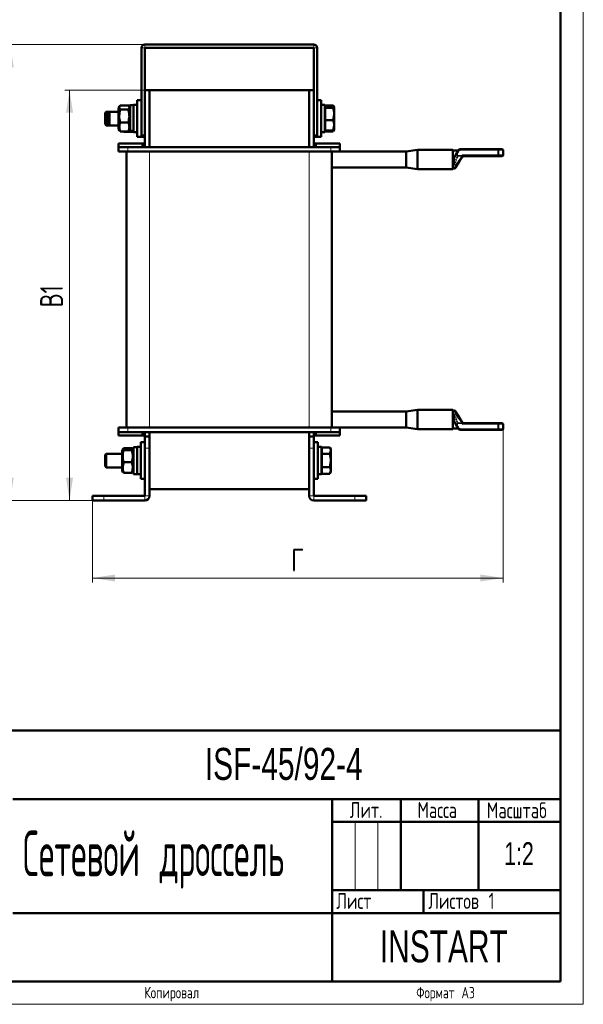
# Model space of a CAD drawing. Header units: millimetres. Extents: x 0 to 297, y 0 to 420.
# Tile 4 of 5: x 173 to 297, y 0 to 216. Entities that reach past the tile are written whole.
import ezdxf

# ---------------------------------------------------------------- set-up
doc = ezdxf.new("R2010")
doc.units = ezdxf.units.MM
doc.layers.add('ОСЕВЫЕ', color=7, linetype='Continuous')
doc.styles.add('SLDTEXTSTYLE0', font='TXT', dxfattribs={"width": 0.7})
doc.styles.add('SLDTEXTSTYLE1', font='TXT', dxfattribs={"width": 0.7, "bigfont": 'bigfont'})
doc.styles.add('SLDTEXTSTYLE2', font='TXT', dxfattribs={"width": 0.705079, "bigfont": 'bigfont'})
doc.styles.add('SLDTEXTSTYLE6', font='TXT', dxfattribs={"width": 0.500637, "bigfont": 'bigfont'})
doc.styles.add('SLDTEXTSTYLE7', font='TXT', dxfattribs={"width": 0.300199})
doc.dimstyles.new('SLDDIMSTYLE0', dxfattribs={"dimtxt": 5, "dimasz": 5, "dimexe": 0, "dimexo": 0.0625, "dimgap": 1.25, "dimtad": 2, "dimdec": 1, "dimlfac": 2, "dimrnd": 1e-09, "dimzin": 12, "dimdsep": 46, "dimtxsty": 'SLDTEXTSTYLE0', "dimsah": 1, "dimcen": 0.09, "dimadec": 0, "dimazin": 3, "dimtfac": 1, "dimtdec": 3, "dimtofl": 0, "dimtmove": 0, "dimatfit": 3, "dimfxl": 0, "dimfrac": 2, "dimtolj": 1, "dimtzin": 12, "dimarcsym": 0})

# ---------------------------------------------------------------- blocks, each defined once
blk = doc.blocks.new('_D_1')
at = {"color": 7, "linetype": 'Continuous', "lineweight": 0}
for p, q in [((200.9, 210.47), (170.41, 210.47)), ((171.41, 110.47), (171.41, 210.47)), ((189.4, 110.47), (170.41, 110.47))]:
    blk.add_line(p, q, dxfattribs=at)
at = {"color": 7, "linetype": 'Continuous', "lineweight": 18}
for points in [[(171.41, 210.47), (170.64, 205.47), (172.18, 205.47)], [(171.41, 110.47), (172.18, 115.47), (170.64, 115.47)]]:
    blk.add_solid(points, dxfattribs=at)
at = {"color": 7, "linetype": 'Continuous', "lineweight": 18, "insert": (164.97, 158.87), "char_height": 5, "attachment_point": 1, "rotation": 90, "style": 'SLDTEXTSTYLE1'}
blk.add_mtext('В', dxfattribs=at)
blk = doc.blocks.new('_D_2')
at = {"color": 7, "linetype": 'Continuous', "lineweight": 0}
for p, q in [((201.9, 200.47), (183.41, 200.47)), ((184.41, 110.47), (184.41, 200.47)), ((189.4, 110.47), (183.41, 110.47))]:
    blk.add_line(p, q, dxfattribs=at)
at = {"color": 7, "linetype": 'Continuous', "lineweight": 18}
for points in [[(184.41, 200.47), (183.64, 195.47), (185.18, 195.47)], [(184.41, 110.47), (185.18, 115.47), (183.64, 115.47)]]:
    blk.add_solid(points, dxfattribs=at)
at = {"color": 7, "linetype": 'Continuous', "lineweight": 18, "insert": (177.97, 152.81), "char_height": 5, "attachment_point": 1, "rotation": 90, "style": 'SLDTEXTSTYLE1'}
blk.add_mtext('В1', dxfattribs=at)
blk = doc.blocks.new('_D_3')
at = {"color": 7, "linetype": 'Continuous', "lineweight": 0}
for p, q in [((279.41, 126.18), (279.41, 92.47)), ((189.41, 110.46), (189.41, 92.47)), ((189.41, 93.47), (279.41, 93.47))]:
    blk.add_line(p, q, dxfattribs=at)
at = {"color": 7, "linetype": 'Continuous', "lineweight": 18}
for points in [[(189.41, 93.47), (194.41, 92.7), (194.41, 94.24)], [(279.41, 93.47), (274.41, 94.24), (274.41, 92.7)]]:
    blk.add_solid(points, dxfattribs=at)
at = {"color": 7, "linetype": 'Continuous', "lineweight": 18, "insert": (232.99, 99.92), "char_height": 5, "attachment_point": 1, "style": 'SLDTEXTSTYLE1'}
blk.add_mtext('Г', dxfattribs=at)

msp = doc.modelspace()

# ---------------------------------------------------------------- linework, layer by layer
at = {"color": 7, "linetype": 'Continuous', "lineweight": 50}
for p, q in [((292, 5), (292, 415)), ((200.161, 190.472), (200.161, 209.722)), ((200.911, 210.472), (237.911, 210.472)), ((200.911, 200.472), (200.911, 209.722)), ((200.911, 209.722), (237.911, 209.722)), ((237.911, 209.722), (237.911, 200.472)), ((238.661, 209.722), (238.661, 190.472)), ((200.911, 200.472), (200.911, 188.722)), ((200.911, 200.472), (201.911, 200.472)), ((201.911, 200.472), (236.911, 200.472)), ((201.911, 200.472), (201.911, 187.972)), ((236.911, 200.472), (236.911, 187.972)), ((236.911, 200.472), (237.911, 200.472)), ((237.911, 200.472), (237.911, 188.722)), ((195.386, 196.863), (195.161, 196.472)), ((195.161, 191.972), (195.161, 196.472)), ((197.293, 197.04), (195.528, 197.04)), ((196.257, 197.071), (196.239, 197.04)), ((197.661, 197.108), (196.278, 197.108)), ((197.661, 196.472), (197.431, 196.869)), ((198.461, 197.172), (197.661, 197.172)), ((197.661, 191.47), (197.661, 197.172)), ((199.261, 197.222), (198.461, 197.222)), ((198.461, 191.402), (198.461, 197.222)), ((200.161, 198.222), (199.261, 198.222)), ((199.261, 190.462), (199.261, 198.222)), ((239.561, 198.222), (238.661, 198.222)), ((239.561, 190.222), (239.561, 198.222)), ((240.361, 197.222), (239.561, 197.222)), ((240.361, 191.222), (240.361, 197.222)), ((241.462, 197.07), (240.361, 197.07)), ((242.212, 197.103), (240.436, 197.103)), ((240.436, 197.103), (240.436, 197.07)), ((242.212, 196.876), (240.436, 196.876)), ((240.436, 196.876), (240.436, 196.531)), ((240.436, 196.531), (240.436, 193.876)), ((242.212, 196.531), (240.436, 196.531)), ((241.545, 196.895), (241.462, 197.07)), ((241.596, 196.876), (241.576, 196.912)), ((242.299, 196.814), (242.212, 197.103)), ((242.212, 197.103), (242.247, 197.002)), ((242.212, 196.531), (242.436, 196.704)), ((242.436, 196.722), (242.269, 197.011)), ((242.436, 195.204), (242.436, 196.704)), ((192.436, 195.722), (192.186, 195.472)), ((192.186, 192.972), (192.186, 195.472)), ((193.186, 195.722), (192.436, 195.722)), ((192.436, 195.722), (192.436, 192.722)), ((193.186, 195.722), (192.936, 195.472)), ((192.936, 192.972), (192.936, 195.472)), ((195.161, 195.722), (193.186, 195.722)), ((193.186, 195.722), (193.186, 192.722)), ((197.293, 196.172), (195.528, 196.172)), ((240.436, 196.409), (240.361, 196.334)), ((242.212, 193.876), (242.436, 195.204)), ((242.436, 192.722), (242.436, 195.204)), ((192.186, 192.972), (192.436, 192.722)), ((192.436, 192.722), (193.186, 192.722)), ((192.936, 192.972), (193.186, 192.722)), ((193.186, 192.722), (195.161, 192.722)), ((197.293, 193.353), (195.528, 193.353)), ((242.212, 193.876), (240.436, 193.876)), ((240.436, 193.876), (240.436, 191.567)), ((242.212, 191.567), (242.436, 192.722)), ((242.436, 192.722), (242.436, 191.722)), ((195.161, 191.972), (195.386, 191.581)), ((195.42, 191.6), (195.528, 191.403)), ((197.293, 191.403), (195.528, 191.403)), ((196.239, 191.403), (196.257, 191.372)), ((197.661, 191.336), (196.278, 191.336)), ((197.293, 191.403), (197.387, 191.6)), ((197.431, 191.574), (197.661, 191.972)), ((197.661, 191.296), (197.661, 191.47)), ((197.661, 191.272), (197.661, 191.296)), ((197.661, 191.272), (198.461, 191.272)), ((198.461, 191.222), (198.461, 191.402)), ((198.461, 191.222), (199.261, 191.222)), ((199.261, 190.222), (199.261, 190.462)), ((199.261, 190.222), (200.161, 190.222)), ((200.161, 190.472), (200.911, 190.472)), ((200.161, 190.222), (200.161, 190.462)), ((200.161, 190.222), (200.911, 190.222)), ((238.661, 190.472), (237.911, 190.472)), ((237.911, 190.222), (238.661, 190.222)), ((238.661, 190.222), (238.661, 190.472)), ((238.661, 190.222), (239.561, 190.222)), ((239.561, 191.222), (240.361, 191.222)), ((240.361, 192.109), (240.436, 192.034)), ((241.462, 191.373), (240.361, 191.373)), ((242.212, 191.567), (240.436, 191.567)), ((240.436, 191.373), (240.436, 191.341)), ((242.212, 191.341), (240.436, 191.341)), ((241.462, 191.373), (241.51, 191.567)), ((241.545, 191.549), (241.462, 191.373)), ((241.576, 191.531), (241.596, 191.567)), ((242.212, 191.341), (242.318, 191.643)), ((242.269, 191.432), (242.436, 191.722)), ((195.161, 188.722), (195.161, 187.972)), ((195.161, 188.722), (200.411, 188.722)), ((195.161, 186.972), (195.161, 187.972)), ((195.161, 187.972), (197.161, 187.972)), ((197.161, 187.972), (200.411, 187.972)), ((200.411, 188.722), (200.911, 188.722)), ((200.411, 187.972), (200.411, 188.722)), ((200.911, 187.972), (200.411, 187.972)), ((200.911, 188.722), (200.911, 187.972)), ((200.911, 187.972), (237.911, 187.972)), ((237.911, 188.722), (238.411, 188.722)), ((237.911, 187.972), (237.911, 188.722)), ((238.411, 187.972), (237.911, 187.972)), ((238.411, 188.722), (238.411, 187.972)), ((238.411, 188.722), (243.661, 188.722)), ((238.411, 187.972), (241.661, 187.972)), ((241.661, 187.972), (243.661, 187.972)), ((243.661, 188.722), (243.661, 187.972)), ((243.661, 187.972), (243.661, 186.972)), ((197.161, 186.972), (195.161, 186.972)), ((196.911, 126.472), (196.911, 186.972)), ((197.161, 186.972), (241.661, 186.972)), ((243.661, 186.972), (241.661, 186.972)), ((241.911, 186.972), (241.911, 126.472)), ((258.161, 186.972), (243.661, 186.972)), ((260.661, 187.347), (258.161, 186.972)), ((258.161, 184.265), (258.161, 186.972)), ((268.411, 187.347), (260.661, 187.347)), ((260.661, 187.347), (260.661, 184.06)), ((268.411, 187.347), (268.411, 184.06)), ((269.577, 187.197), (268.411, 187.197)), ((268.959, 186.173), (269.318, 186.768)), ((269.318, 186.768), (269.615, 187.26)), ((270.043, 187.502), (278.284, 187.502)), ((270.608, 186.002), (270.466, 186.252)), ((270.608, 186.002), (270.58, 185.957)), ((278.284, 186.002), (270.608, 186.002)), ((278.284, 187.502), (279.161, 187.502)), ((279.161, 186.002), (278.284, 186.002)), ((279.411, 186.252), (279.411, 187.252)), ((258.161, 183.472), (258.161, 184.265)), ((260.661, 184.06), (260.661, 183.097)), ((268.411, 184.06), (268.411, 183.097)), ((268.729, 184.065), (268.683, 184.243)), ((241.911, 183.472), (258.161, 183.472)), ((258.161, 183.472), (260.661, 183.097)), ((260.661, 183.097), (268.411, 183.097)), ((268.411, 183.247), (268.663, 183.247)), ((258.161, 129.972), (241.911, 129.972)), ((260.661, 130.347), (258.161, 129.972)), ((258.161, 126.472), (258.161, 129.972)), ((268.411, 130.347), (260.661, 130.347)), ((260.661, 130.347), (260.661, 126.097)), ((268.411, 130.347), (268.411, 126.097)), ((268.663, 130.197), (268.411, 130.197)), ((268.683, 129.201), (268.729, 129.378)), ((270.466, 127.192), (270.608, 127.442)), ((270.58, 127.487), (270.608, 127.442)), ((270.608, 127.442), (278.284, 127.442)), ((278.284, 127.442), (279.161, 127.442)), ((195.161, 125.472), (195.161, 126.472)), ((195.161, 126.472), (197.161, 126.472)), ((197.161, 125.472), (195.161, 125.472)), ((195.161, 124.722), (195.161, 125.472)), ((241.661, 126.472), (197.161, 126.472)), ((200.411, 125.472), (197.161, 125.472)), ((200.411, 125.472), (200.911, 125.472)), ((200.411, 124.722), (200.411, 125.472)), ((237.911, 125.472), (200.911, 125.472)), ((200.911, 125.472), (200.911, 124.722)), ((201.911, 125.472), (201.911, 124.137)), ((236.911, 125.472), (236.911, 124.137)), ((237.911, 125.472), (238.411, 125.472)), ((237.911, 124.722), (237.911, 125.472)), ((241.661, 125.472), (238.411, 125.472)), ((238.411, 125.472), (238.411, 124.722)), ((241.661, 126.472), (243.661, 126.472)), ((243.661, 125.472), (241.661, 125.472)), ((243.661, 126.472), (258.161, 126.472)), ((243.661, 126.472), (243.661, 125.472)), ((243.661, 124.722), (243.661, 125.472)), ((258.161, 126.472), (260.661, 126.097)), ((260.661, 126.097), (268.411, 126.097)), ((268.411, 126.247), (269.577, 126.247)), ((269.318, 126.676), (268.959, 127.271)), ((269.615, 126.183), (269.318, 126.676)), ((278.284, 125.942), (270.043, 125.942)), ((279.161, 125.942), (278.284, 125.942)), ((279.411, 126.192), (279.411, 127.192)), ((200.411, 124.722), (195.161, 124.722)), ((200.911, 123.222), (200.011, 123.222)), ((200.011, 115.222), (200.011, 123.222)), ((200.911, 124.722), (200.411, 124.722)), ((200.911, 121.972), (200.911, 124.472)), ((200.911, 124.472), (201.911, 124.472)), ((201.911, 124.137), (201.911, 121.972)), ((236.911, 124.472), (237.911, 124.472)), ((236.911, 121.972), (236.911, 124.137)), ((238.411, 124.722), (237.911, 124.722)), ((237.911, 124.472), (237.911, 121.972)), ((238.811, 123.222), (237.911, 123.222)), ((243.661, 124.722), (238.411, 124.722)), ((238.811, 115.222), (238.811, 123.222)), ((196.074, 121.754), (195.911, 121.472)), ((195.911, 116.972), (195.911, 121.472)), ((198.043, 121.908), (196.278, 121.908)), ((198.043, 121.888), (196.278, 121.888)), ((198.043, 121.513), (196.278, 121.513)), ((198.411, 121.472), (198.242, 121.765)), ((199.211, 122.172), (198.411, 122.172)), ((198.411, 116.272), (198.411, 122.172)), ((200.011, 122.222), (199.211, 122.222)), ((199.211, 116.222), (199.211, 122.222)), ((200.911, 121.972), (200.911, 111.472)), ((201.911, 121.972), (201.911, 111.472)), ((236.911, 111.472), (236.911, 121.972)), ((237.911, 111.472), (237.911, 121.972)), ((239.611, 122.222), (238.811, 122.222)), ((239.611, 116.222), (239.611, 122.222)), ((239.686, 121.409), (239.611, 121.334)), ((239.686, 122.109), (239.686, 120.665)), ((241.462, 122.109), (239.686, 122.109)), ((241.686, 121.722), (241.462, 122.109)), ((241.462, 120.665), (241.686, 121.387)), ((241.686, 121.387), (241.686, 121.722)), ((241.686, 119.222), (241.686, 121.387)), ((192.436, 120.722), (192.186, 120.472)), ((192.186, 117.972), (192.186, 120.472)), ((195.911, 120.722), (192.436, 120.722)), ((192.436, 120.722), (192.436, 117.722)), ((198.043, 118.846), (196.278, 118.846)), ((239.686, 120.665), (239.686, 117.778)), ((241.462, 120.665), (239.686, 120.665)), ((241.462, 117.778), (241.686, 119.222)), ((241.686, 117.057), (241.686, 119.222)), ((192.186, 117.972), (192.436, 117.722)), ((192.436, 117.722), (195.911, 117.722)), ((195.911, 116.972), (196.074, 116.689)), ((196.074, 116.689), (196.084, 116.671)), ((196.093, 116.701), (196.278, 116.555)), ((198.043, 116.555), (198.204, 116.701)), ((198.242, 116.679), (198.411, 116.972)), ((239.611, 117.109), (239.686, 117.034)), ((241.462, 117.778), (239.686, 117.778)), ((239.686, 117.778), (239.686, 116.335)), ((241.462, 116.335), (241.686, 117.057)), ((241.462, 116.335), (241.686, 116.722)), ((241.686, 116.722), (241.686, 117.057)), ((198.043, 116.555), (196.278, 116.555)), ((198.043, 116.536), (196.278, 116.536)), ((198.411, 116.272), (199.211, 116.272)), ((199.211, 116.222), (200.011, 116.222)), ((200.011, 115.222), (200.911, 115.222)), ((237.911, 115.222), (238.811, 115.222)), ((238.811, 116.222), (239.611, 116.222)), ((241.462, 116.335), (239.686, 116.335)), ((201.911, 112.972), (236.911, 112.972)), ((189.411, 110.472), (189.411, 111.472)), ((189.411, 111.472), (191.911, 111.472)), ((191.911, 110.472), (189.411, 110.472)), ((200.911, 111.472), (191.911, 111.472)), ((200.911, 110.472), (191.911, 110.472)), ((246.911, 111.472), (237.911, 111.472)), ((246.911, 110.472), (237.911, 110.472)), ((246.911, 111.472), (249.411, 111.472)), ((249.411, 110.472), (246.911, 110.472)), ((249.411, 111.472), (249.411, 110.472)), ((107, 60), (292, 60)), ((172, 45), (292, 45)), ((242, 45), (242, 5)), ((257, 45), (257, 25)), ((274, 45), (274, 25)), ((242, 40), (292, 40)), ((242, 25), (292, 25)), ((262, 25), (262, 20)), ((172, 20), (292, 20)), ((20, 5), (292, 5))]:
    msp.add_line(p, q, dxfattribs=at)
at = {"color": 8, "linetype": 'Continuous', "lineweight": 18}
for p, q in [((200.161, 209.722), (200.911, 209.722)), ((200.911, 210.472), (200.911, 209.722)), ((237.911, 210.472), (237.911, 209.722)), ((238.661, 209.722), (237.911, 209.722)), ((197.161, 187.972), (197.161, 186.972)), ((241.661, 186.972), (241.661, 187.972)), ((201.911, 186.972), (201.911, 126.472)), ((236.911, 126.472), (236.911, 186.972)), ((269.318, 186.768), (269.532, 186.639)), ((269.577, 185.936), (269.387, 185.622)), ((269.829, 187.131), (269.532, 186.639)), ((269.577, 186.083), (270.364, 186.083)), ((269.577, 185.936), (269.577, 186.083)), ((270.362, 185.936), (269.577, 185.936)), ((269.615, 187.26), (269.829, 187.131)), ((270.043, 187.502), (270.043, 187.252)), ((278.284, 187.252), (270.043, 187.252)), ((270.364, 186.083), (270.466, 186.252)), ((270.466, 186.252), (278.284, 186.252)), ((278.284, 187.252), (278.284, 187.502)), ((278.284, 186.252), (278.284, 187.252)), ((278.284, 187.252), (278.488, 187.252)), ((278.284, 186.002), (278.284, 186.252)), ((278.284, 186.252), (278.488, 186.252)), ((278.488, 187.252), (278.488, 186.252)), ((279.411, 187.252), (278.488, 187.252)), ((278.488, 186.252), (279.411, 186.252)), ((269.032, 184.065), (268.729, 184.065)), ((269.032, 129.378), (268.729, 129.378)), ((269.387, 127.822), (269.577, 127.507)), ((269.577, 127.361), (269.577, 127.507)), ((269.577, 127.507), (270.362, 127.507)), ((278.284, 127.192), (278.284, 127.442)), ((197.161, 126.472), (197.161, 125.472)), ((241.661, 125.472), (241.661, 126.472)), ((269.532, 126.805), (269.318, 126.676)), ((269.532, 126.805), (269.829, 126.313)), ((270.364, 127.361), (269.577, 127.361)), ((269.829, 126.313), (269.615, 126.183)), ((270.043, 126.192), (278.284, 126.192)), ((270.043, 126.192), (270.043, 125.942)), ((270.466, 127.192), (270.364, 127.361)), ((278.284, 127.192), (270.466, 127.192)), ((278.284, 126.192), (278.284, 127.192)), ((278.488, 127.192), (278.284, 127.192)), ((278.284, 125.942), (278.284, 126.192)), ((278.488, 126.192), (278.284, 126.192)), ((278.488, 127.192), (278.488, 126.192)), ((279.411, 127.192), (278.488, 127.192)), ((278.488, 126.192), (279.411, 126.192)), ((201.911, 121.972), (200.911, 121.972)), ((237.911, 121.972), (236.911, 121.972)), ((191.911, 111.472), (191.911, 110.472)), ((200.911, 110.472), (200.911, 111.472)), ((201.911, 111.472), (200.911, 111.472)), ((236.911, 111.472), (237.911, 111.472)), ((237.911, 110.472), (237.911, 111.472)), ((246.911, 110.472), (246.911, 111.472))]:
    msp.add_line(p, q, dxfattribs=at)
at = {"color": 7, "linetype": 'Continuous', "lineweight": 18}
for p, q in [((247, 40), (247, 25)), ((252, 40), (252, 25))]:
    msp.add_line(p, q, dxfattribs=at)
at = {"color": 8, "linetype": 'Continuous', "lineweight": 18, "flags": 128}
for points in [[(269.387, 185.622), (269.283, 185.671), (269.184, 185.734), (269.096, 185.807), (269.025, 185.885), (268.973, 185.965), (268.944, 186.043), (268.939, 186.113), (268.959, 186.173)], [(269.169, 185.11), (269.064, 185.135), (268.965, 185.173), (268.874, 185.221), (268.798, 185.278), (268.739, 185.34), (268.699, 185.406), (268.681, 185.471), (268.686, 185.533)], [(268.686, 127.911), (268.681, 127.973), (268.699, 128.038), (268.739, 128.103), (268.798, 128.166), (268.874, 128.222), (268.965, 128.271), (269.064, 128.308), (269.169, 128.334)], [(268.959, 127.271), (268.939, 127.33), (268.944, 127.401), (268.973, 127.478), (269.025, 127.558), (269.096, 127.637), (269.184, 127.71), (269.283, 127.772), (269.387, 127.822)]]:
    msp.add_lwpolyline(points, dxfattribs=at)
at = {"color": 7, "linetype": 'Continuous', "lineweight": 50}
for centre, radius, start, end in [((200.911, 209.722), 0.75, 90, 180), ((237.911, 209.722), 0.75, 0, 90), ((271.1, 184.881), 2.5, 148.9, 164.89195), ((270.043, 187.002), 0.5, 90, 148.9), ((279.161, 187.252), 0.25, 0, 90), ((279.161, 186.252), 0.25, 270, 360), ((271.1, 128.562), 2.5, 195.10805, 211.1), ((279.161, 127.192), 0.25, 0, 90), ((270.043, 126.442), 0.5, 211.1, 270), ((279.161, 126.192), 0.25, 270, 0), ((200.911, 111.472), 1, 270, 0), ((237.911, 111.472), 1, 180, 270)]:
    msp.add_arc(centre, radius, start, end, dxfattribs=at)
at = {"color": 8, "linetype": 'Continuous', "lineweight": 18}
for centre, radius, start, end in [((270.043, 187.002), 0.25, 90, 148.9), ((278.258, 187.273), 0.23, 354.78526, 83.59993), ((278.258, 186.231), 0.23, 276.40007, 5.21474), ((268.983, 185.069), 0.879, 250.01309, 256.92684), ((271.1, 184.589), 2, 148.9, 164.89195), ((268.983, 128.375), 0.879, 103.07316, 109.98691), ((271.1, 128.855), 2, 195.10805, 211.1), ((278.258, 127.213), 0.23, 354.78526, 83.59993), ((270.043, 126.442), 0.25, 211.1, 270), ((278.258, 126.171), 0.23, 276.40007, 5.21474)]:
    msp.add_arc(centre, radius, start, end, dxfattribs=at)
at = {"color": 7, "linetype": 'Continuous', "lineweight": 50}
for centre, start_param, end_param in [((197.499, 194.222), 4.6851361, 4.7841187), ((199.422, 194.222), 4.4460979, 4.5462703)]:
    msp.add_ellipse(centre, major_axis=(8.096, 1.137), ratio=0.3362083, start_param=start_param, end_param=end_param, dxfattribs=at)
at = {"color": 8, "linetype": 'Continuous', "lineweight": 18}
for centre, major_axis, ratio, start_param, end_param in [((269.746, 186.51), (0.313, 0.52), 0.8240901, 1.5707963, 3.4488941), ((269.746, 186.51), (0.245, 0.407), 0.5260848, 1.5707963, 3.4488941), ((269.746, 126.934), (-0.313, 0.52), 0.8240901, 5.9758838, 7.8539816), ((269.746, 126.934), (-0.245, 0.407), 0.5260848, 5.9758838, 7.8539816)]:
    msp.add_ellipse(centre, major_axis=major_axis, ratio=ratio, start_param=start_param, end_param=end_param, dxfattribs=at)
at = {"color": 7, "linetype": 'Continuous', "lineweight": 50}
for points, knots in [([(195.528, 196.172), (195.412, 196.327), (195.194, 196.617), (195.422, 196.906), (195.528, 197.04)], [0, 0, 0, 0, 0.5347163, 1, 1, 1, 1]), ([(197.293, 197.04), (197.41, 196.885), (197.628, 196.595), (197.399, 196.306), (197.293, 196.172)], [0, 0, 0, 0, 0.5347163, 1, 1, 1, 1]), ([(242.436, 196.704), (242.435, 196.708), (242.432, 196.766), (242.318, 196.823), (242.212, 196.876)], [0, 0, 0, 0, 0.0702006, 1, 1, 1, 1]), ([(242.436, 195.204), (242.435, 195.235), (242.432, 195.684), (242.318, 196.123), (242.212, 196.531)], [0, 0, 0, 0, 0.0702006, 1, 1, 1, 1]), ([(195.528, 193.353), (195.412, 193.857), (195.194, 194.799), (195.422, 195.736), (195.528, 196.172)], [0, 0, 0, 0, 0.5347163, 1, 1, 1, 1]), ([(197.293, 196.172), (197.41, 195.668), (197.628, 194.727), (197.399, 193.789), (197.293, 193.353)], [0, 0, 0, 0, 0.5347163, 1, 1, 1, 1]), ([(195.528, 191.403), (195.416, 191.733), (195.193, 192.383), (195.418, 193.033), (195.528, 193.353)], [0, 0, 0, 0, 0.5063329, 1, 1, 1, 1]), ([(197.293, 193.353), (197.406, 193.024), (197.628, 192.374), (197.404, 191.724), (197.293, 191.403)], [0, 0, 0, 0, 0.5063329, 1, 1, 1, 1]), ([(242.436, 192.722), (242.436, 192.728), (242.435, 193.118), (242.323, 193.501), (242.212, 193.876)], [0, 0, 0, 0, 0.0172028, 1, 1, 1, 1]), ([(242.436, 191.74), (242.435, 191.736), (242.432, 191.677), (242.318, 191.62), (242.212, 191.567)], [0, 0, 0, 0, 0.0702006, 1, 1, 1, 1]), ([(270.58, 185.957), (270.373, 185.613), (270.003, 185), (269.626, 184.375), (269.46, 184.1)], [0, 0, 0, 0, 0.5602963, 1, 1, 1, 1]), ([(268.683, 184.243), (268.649, 184.407), (268.581, 184.736), (268.606, 185.198), (268.667, 185.454), (268.686, 185.533)], [0, 0, 0, 0, 0.4087757, 0.8188515, 1, 1, 1, 1]), ([(269.46, 184.1), (269.407, 184.011), (269.301, 183.836), (269.184, 183.642), (269.106, 183.513), (269.096, 183.497), (269.092, 183.488)], [0, 0, 0, 0, 0.2620228, 0.5147637, 0.7596396, 1, 1, 1, 1]), ([(268.663, 183.247), (268.706, 183.25), (268.791, 183.256), (268.912, 183.307), (269.017, 183.384), (269.067, 183.454), (269.092, 183.488)], [0, 0, 0, 0, 0.2458261, 0.5, 0.7541739, 1, 1, 1, 1]), ([(269.092, 129.955), (269.067, 129.99), (269.017, 130.06), (268.912, 130.137), (268.791, 130.187), (268.706, 130.194), (268.663, 130.197)], [0, 0, 0, 0, 0.2458261, 0.5, 0.7541739, 1, 1, 1, 1]), ([(269.092, 129.955), (269.096, 129.947), (269.106, 129.931), (269.184, 129.802), (269.301, 129.608), (269.407, 129.433), (269.46, 129.344)], [0, 0, 0, 0, 0.2403604, 0.4852363, 0.7379772, 1, 1, 1, 1]), ([(268.686, 127.911), (268.653, 128.067), (268.583, 128.4), (268.603, 128.853), (268.661, 129.106), (268.683, 129.201)], [0, 0, 0, 0, 0.3548183, 0.7574119, 1, 1, 1, 1]), ([(269.46, 129.344), (269.67, 128.996), (270.044, 128.376), (270.417, 127.758), (270.58, 127.487)], [0, 0, 0, 0, 0.5599255, 1, 1, 1, 1]), ([(196.278, 121.513), (196.162, 121.58), (195.944, 121.705), (196.172, 121.83), (196.278, 121.888)], [0, 0, 0, 0, 0.5347163, 1, 1, 1, 1]), ([(196.278, 118.846), (196.166, 119.296), (195.943, 120.186), (196.168, 121.074), (196.278, 121.513)], [0, 0, 0, 0, 0.5063329, 1, 1, 1, 1]), ([(198.043, 121.888), (198.16, 121.821), (198.378, 121.696), (198.149, 121.571), (198.043, 121.513)], [0, 0, 0, 0, 0.5347163, 1, 1, 1, 1]), ([(198.043, 121.513), (198.156, 121.062), (198.378, 120.173), (198.154, 119.285), (198.043, 118.846)], [0, 0, 0, 0, 0.5063329, 1, 1, 1, 1]), ([(241.686, 121.387), (241.685, 121.404), (241.682, 121.648), (241.568, 121.886), (241.462, 122.109)], [0, 0, 0, 0, 0.0702006, 1, 1, 1, 1]), ([(196.278, 116.555), (196.162, 116.965), (195.944, 117.73), (196.172, 118.492), (196.278, 118.846)], [0, 0, 0, 0, 0.5347163, 1, 1, 1, 1]), ([(198.043, 118.846), (198.16, 118.437), (198.378, 117.671), (198.149, 116.91), (198.043, 116.555)], [0, 0, 0, 0, 0.5347163, 1, 1, 1, 1]), ([(241.686, 119.222), (241.686, 119.23), (241.685, 119.717), (241.573, 120.195), (241.462, 120.665)], [0, 0, 0, 0, 0.01720285, 1, 1, 1, 1]), ([(241.686, 117.057), (241.685, 117.074), (241.682, 117.318), (241.568, 117.556), (241.462, 117.778)], [0, 0, 0, 0, 0.0702006, 1, 1, 1, 1])]:
    msp.add_open_spline(points, degree=3, knots=knots, dxfattribs=at)
at = {"color": 8, "linetype": 'Continuous', "lineweight": 18}
for points, knots in [([(269.032, 184.065), (269.279, 184.415), (269.72, 185.04), (270.166, 185.662), (270.362, 185.936)], [0, 0, 0, 0, 0.5599207, 1, 1, 1, 1]), ([(270.58, 185.957), (270.571, 185.945), (270.551, 185.923), (270.498, 185.909), (270.434, 185.912), (270.386, 185.928), (270.362, 185.936)], [0, 0, 0, 0, 0.2494858, 0.4999879, 0.7505032, 1, 1, 1, 1]), ([(270.58, 185.957), (270.578, 185.958), (270.574, 185.961), (270.542, 185.979), (270.502, 186.002), (270.463, 186.025), (270.416, 186.053), (270.382, 186.072), (270.364, 186.083)], [0, 0, 0, 0, 0.1986059, 0.430992, 0.5604664, 0.6984632, 0.8449765, 1, 1, 1, 1]), ([(268.663, 183.247), (268.668, 183.257), (268.678, 183.279), (268.754, 183.448), (268.87, 183.706), (268.977, 183.942), (269.032, 184.065)], [0, 0, 0, 0, 0.2421321, 0.49153583, 0.73447526, 1, 1, 1, 1]), ([(268.784, 184.213), (268.772, 184.179), (268.755, 184.131), (268.736, 184.082), (268.73, 184.067), (268.729, 184.065)], [0, 0, 0, 0, 0.67629369, 0.97053341, 1, 1, 1, 1]), ([(269.169, 185.11), (269.156, 185.071), (269.058, 184.765), (268.912, 184.47), (268.784, 184.213)], [0, 0, 0, 0, 0.1257382, 1, 1, 1, 1]), ([(269.46, 184.1), (269.442, 184.079), (269.406, 184.036), (269.302, 184.011), (269.173, 184.018), (269.078, 184.05), (269.032, 184.065)], [0, 0, 0, 0, 0.2436588, 0.5, 0.7563412, 1, 1, 1, 1]), ([(269.032, 129.378), (268.977, 129.502), (268.87, 129.738), (268.754, 129.995), (268.678, 130.165), (268.668, 130.186), (268.663, 130.197)], [0, 0, 0, 0, 0.26551753, 0.50846415, 0.75785579, 1, 1, 1, 1]), ([(268.729, 129.378), (268.73, 129.377), (268.736, 129.361), (268.755, 129.312), (268.772, 129.264), (268.784, 129.231)], [0, 0, 0, 0, 0.0294666, 0.3237063, 1, 1, 1, 1]), ([(268.784, 129.231), (268.877, 129.022), (269.004, 128.736), (269.139, 128.438), (269.165, 128.346), (269.169, 128.334)], [0, 0, 0, 0, 0.7021517, 0.9587865, 1, 1, 1, 1]), ([(269.46, 129.344), (269.442, 129.365), (269.406, 129.407), (269.302, 129.432), (269.173, 129.426), (269.078, 129.394), (269.032, 129.378)], [0, 0, 0, 0, 0.2436588, 0.5, 0.7563412, 1, 1, 1, 1]), ([(270.362, 127.507), (270.108, 127.854), (269.655, 128.473), (269.222, 129.102), (269.032, 129.378)], [0, 0, 0, 0, 0.5603004, 1, 1, 1, 1]), ([(270.362, 127.507), (270.386, 127.515), (270.434, 127.532), (270.498, 127.534), (270.551, 127.521), (270.571, 127.498), (270.58, 127.487)], [0, 0, 0, 0, 0.2494968, 0.5000121, 0.7505142, 1, 1, 1, 1]), ([(270.364, 127.361), (270.382, 127.371), (270.416, 127.391), (270.463, 127.418), (270.502, 127.441), (270.542, 127.464), (270.574, 127.483), (270.578, 127.486), (270.58, 127.487)], [0, 0, 0, 0, 0.1550235, 0.3015368, 0.4395336, 0.569008, 0.8013941, 1, 1, 1, 1])]:
    msp.add_open_spline(points, degree=3, knots=knots, dxfattribs=at)
for points in [[(270.362, 185.936), (270.362, 185.959), (270.363, 186.004), (270.364, 186.056), (270.364, 186.083)], [(270.364, 127.361), (270.364, 127.387), (270.363, 127.44), (270.362, 127.485), (270.362, 127.507)]]:
    msp.add_open_spline(points, degree=3, dxfattribs=at)
at = {"layer": 'ОСЕВЫЕ', "lineweight": 18}
for p in [(297, 420), (0, 0)]:
    msp.add_line(p, (297, 0), dxfattribs=at)

# ---------------------------------------------------------------- texts
at = {"color": 7, "linetype": 'Continuous', "lineweight": 0}
for s, insert, char_height, attachment_point, style in [('ISF-45/92-4', (231.355, 56.214), 7, 2, 'SLDTEXTSTYLE0'), ('Лит.', (249.409, 44.349), 3.5, 2, 'SLDTEXTSTYLE1'), ('Масса', (264.993, 44.349), 3.5, 2, 'SLDTEXTSTYLE1'), ('Масштаб', (282.429, 44.293), 3.5, 2, 'SLDTEXTSTYLE2'), ('Сетевой дроссель', (174.188, 38.086), 10, 1, 'SLDTEXTSTYLE6'), ('1:2', (282.904, 35.542), 5, 2, 'SLDTEXTSTYLE0'), ('11.07.2025', (162.981, 34.219), 3.5, 1, 'SLDTEXTSTYLE7'), ('Лист', (242.862, 24.416), 3.5, 1, 'SLDTEXTSTYLE1'), ('Листов 1', (263.037, 24.416), 3.5, 1, 'SLDTEXTSTYLE1'), ('INSTART', (266.435, 16.2), 7, 2, 'SLDTEXTSTYLE0'), ('Копировал', (206.804, 3.814), 2.5, 2, 'SLDTEXTSTYLE1'), ('Формат А3', (266.811, 3.814), 2.5, 2, 'SLDTEXTSTYLE1')]:
    msp.add_mtext(s, dxfattribs=dict(at, insert=insert, char_height=char_height, attachment_point=attachment_point, style=style))

# ---------------------------------------------------------------- dimensions: what is measured, and where the dimension line sits
at = {"color": 7, "linetype": 'Continuous', "lineweight": 18}
for base, p2, text, picture, middle in [((171.411, 210.472), (200.911, 210.472), 'В', '_D_1', (171.411, 160.472)), ((184.411, 200.472), (201.911, 200.472), 'В1', '_D_2', (184.411, 155.472))]:
    dim = msp.add_linear_dim(base=base, p1=(189.411, 110.472), p2=p2, angle=90, text=text, dimstyle='SLDDIMSTYLE0', dxfattribs=at)
    dim.commit()
    dim.dimension.update_dxf_attribs({"geometry": picture, "text_midpoint": middle, "dimtype": 160})
dim = msp.add_linear_dim(base=(279.411, 93.472), p1=(189.411, 110.472), p2=(279.411, 126.192), text='Г', dimstyle='SLDDIMSTYLE0', dxfattribs=at)
dim.commit()
dim.dimension.update_dxf_attribs({"geometry": '_D_3', "text_midpoint": (234.411, 93.472), "dimtype": 160})

doc.saveas('drawing.dxf')
